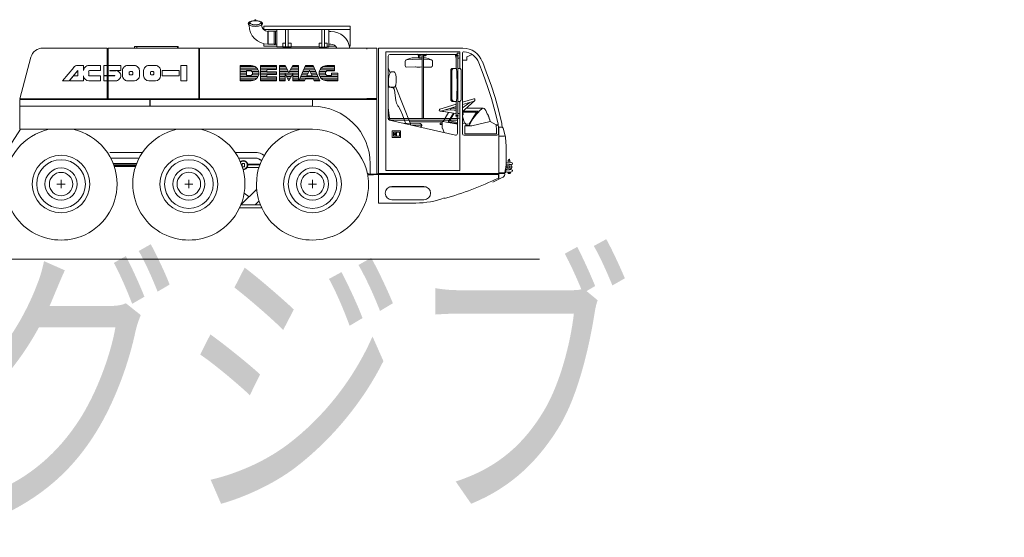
# Model space of a CAD drawing. Extents: x 34350 to 201729, y 12094 to 164960.
# Tile 59 of 70: x 189786 to 201729, y 12605 to 18887. Entities that reach past the tile are written whole.
import ezdxf
from ezdxf.enums import TextEntityAlignment as Align

# ---------------------------------------------------------------- set-up
doc = ezdxf.new("R2010")
doc.units = 0
doc.header["$LTSCALE"] = 150
doc.header["$MEASUREMENT"] = 0
doc.layers.add('11', color=251, linetype='Continuous')
doc.layers.add('5', color=94, linetype='Continuous')
doc.styles.get("Standard").update_dxf_attribs({"font": 'txt', "bigfont": 'bigfont'})

msp = doc.modelspace()

# ---------------------------------------------------------------- linework, layer by layer
at = {"layer": '11', "color": 251, "linetype": 'Continuous', "lineweight": 9}
for p, q in [((192640, 18885), (192640, 18882)), ((192640, 18882), (192640, 18871)), ((192640, 18871), (192650, 18871)), ((192648, 18887), (192642, 18887)), ((192650, 18871), (192650, 18885)), ((192568, 18820), (192568, 18847)), ((192721, 18847), (192721, 18820)), ((192893, 18768), (192741, 18768)), ((193796, 18809), (192746, 18809)), ((192746, 18809), (192746, 18766)), ((193796, 18766), (192746, 18766)), ((192871, 18749), (192891, 18749)), ((192871, 18585), (192871, 18749)), ((192891, 18749), (192891, 18585)), ((192905, 18557), (192905, 18768)), ((193012, 18768), (193012, 18554)), ((193042, 18554), (193042, 18768)), ((193452, 18768), (193452, 18554)), ((193482, 18554), (193482, 18768)), ((193535, 18768), (193535, 18557)), ((193796, 18567), (193796, 18809)), ((192797, 18743), (192800, 18746)), ((192797, 18743), (192797, 18591)), ((192800, 18746), (192905, 18746)), ((192800, 18746), (192800, 18588)), ((192905, 18746), (192905, 18588)), ((193562, 18743), (193535, 18743)), ((190848, 18542), (190068, 18542)), ((190848, 17927), (190848, 18542)), ((191958, 18542), (190858, 18542)), ((190858, 18542), (190858, 17927)), ((191178, 18542), (191178, 18562)), ((191178, 18562), (191700, 18562)), ((191208, 18542), (191208, 18562)), ((191700, 18562), (191700, 18542)), ((191700, 18562), (191700, 18542)), ((191708, 18562), (191700, 18562)), ((191708, 18542), (191708, 18562)), ((191708, 18542), (191708, 18542)), ((191771, 18542), (191708, 18542)), ((191958, 17927), (191958, 18542)), ((193998, 18542), (191968, 18542)), ((191968, 18542), (191968, 17927)), ((192746, 18597), (192746, 18567)), ((192746, 18567), (192905, 18567)), ((192800, 18588), (192797, 18591)), ((192905, 18588), (192800, 18588)), ((192891, 18585), (192871, 18585)), ((193417, 18557), (192905, 18557)), ((193012, 18601), (192977, 18601)), ((192977, 18601), (192977, 18554)), ((192977, 18554), (193012, 18554)), ((192990, 18554), (192987, 18554)), ((192987, 18554), (192987, 18542)), ((192990, 18542), (192990, 18554)), ((193012, 18554), (193042, 18554)), ((193077, 18601), (193042, 18601)), ((193042, 18554), (193077, 18554)), ((193067, 18554), (193064, 18554)), ((193064, 18554), (193064, 18542)), ((193067, 18542), (193067, 18554)), ((193077, 18554), (193077, 18601)), ((193452, 18601), (193417, 18601)), ((193417, 18601), (193417, 18554)), ((193417, 18554), (193452, 18554)), ((193430, 18554), (193427, 18554)), ((193427, 18554), (193427, 18542)), ((193430, 18542), (193430, 18554)), ((193452, 18554), (193482, 18554)), ((193517, 18601), (193482, 18601)), ((193482, 18554), (193517, 18554)), ((193507, 18554), (193504, 18554)), ((193504, 18554), (193504, 18542)), ((193507, 18542), (193507, 18554)), ((193517, 18554), (193517, 18601)), ((193535, 18557), (193517, 18557)), ((193535, 18591), (193562, 18591)), ((193535, 18567), (193618, 18567)), ((193796, 18568), (193784, 18568)), ((193785, 18567), (193796, 18567)), ((193998, 18530), (193998, 18542)), ((193998, 18540), (194118, 18540)), ((194118, 18540), (194118, 17929)), ((195163, 18542), (194138, 18542)), ((194138, 18542), (194138, 17007)), ((194169, 18542), (194157, 18542)), ((195003, 18542), (195073, 18542)), ((189923, 18431), (189788, 17927)), ((195126, 18496), (194226, 18496)), ((194226, 18496), (194226, 17057)), ((194256, 17687), (194256, 18446)), ((194276, 18466), (195076, 18466)), ((194473, 18399), (194514, 18416)), ((194628, 18408), (194481, 18401)), ((194548, 18423), (194628, 18423)), ((194617, 18460), (194617, 18462)), ((194623, 18423), (194623, 18448)), ((194666, 18446), (194626, 18450)), ((194666, 18423), (194628, 18423)), ((194666, 18406), (194628, 18408)), ((194633, 18448), (194633, 18426)), ((194643, 18448), (194643, 18466)), ((194686, 18466), (194666, 18466)), ((194666, 18466), (194666, 17687)), ((194686, 18452), (194686, 18466)), ((194686, 18439), (194686, 18452)), ((194710, 18450), (194686, 18448)), ((194686, 18433), (194686, 18439)), ((194686, 18301), (194686, 18433)), ((194708, 18423), (194686, 18423)), ((194775, 18401), (194686, 18405)), ((194693, 18448), (194693, 18466)), ((194719, 18462), (194719, 18460)), ((194783, 18399), (194742, 18416)), ((195067, 18466), (195080, 18419)), ((195080, 18419), (195082, 18419)), ((195091, 18455), (195081, 18455)), ((195081, 18445), (195084, 18445)), ((195082, 18296), (195082, 18440)), ((195091, 18475), (195091, 18455)), ((195101, 18455), (195091, 18455)), ((195114, 18480), (195096, 18480)), ((195099, 18445), (195101, 18445)), ((195100, 18440), (195100, 17732)), ((195100, 18420), (195114, 18420)), ((195126, 18296), (195126, 18496)), ((195126, 18450), (195126, 18467)), ((195126, 18432), (195126, 18450)), ((195156, 17505), (195156, 18477)), ((195156, 18395), (195204, 18395)), ((195208, 18399), (195208, 18433)), ((195210, 18435), (195273, 18465)), ((190441, 18308), (190305, 18145)), ((190561, 18330), (190488, 18330)), ((190561, 18269), (190561, 18330)), ((190767, 18330), (190623, 18330)), ((190767, 18269), (190767, 18330)), ((191013, 18330), (190808, 18330)), ((190808, 18330), (190808, 18208)), ((191013, 18271), (191013, 18330)), ((191177, 18330), (191095, 18330)), ((191433, 18330), (191351, 18330)), ((191813, 18330), (191741, 18330)), ((191741, 18330), (191741, 18146)), ((191813, 18146), (191813, 18330)), ((192460, 18145), (192460, 18330)), ((192460, 18330), (192595, 18330)), ((192708, 18145), (192708, 18330)), ((192708, 18330), (192901, 18330)), ((192901, 18284), (192784, 18284)), ((192784, 18284), (192784, 18255)), ((192901, 18330), (192901, 18284)), ((193006, 18330), (192939, 18330)), ((192939, 18330), (192939, 18145)), ((193052, 18246), (193006, 18330)), ((193099, 18330), (193052, 18246)), ((193166, 18330), (193099, 18330)), ((193166, 18145), (193166, 18330)), ((193254, 18330), (193174, 18145)), ((193346, 18330), (193254, 18330)), ((193426, 18145), (193346, 18330)), ((193510, 18330), (193603, 18330)), ((193603, 18330), (193603, 18267)), ((194280, 18243), (194256, 18302)), ((194461, 18381), (194461, 18330)), ((194479, 18310), (194585, 18313)), ((194686, 18312), (194777, 18311)), ((194686, 17687), (194686, 18301)), ((194795, 18331), (194795, 18380)), ((195053, 18296), (195035, 18296)), ((195082, 18296), (195053, 18296)), ((195124, 18296), (195100, 18296)), ((195356, 18363), (195407, 18226)), ((195450, 18242), (195398, 18378)), ((190385, 18145), (190490, 18270)), ((190440, 18207), (190395, 18153)), ((190395, 18153), (190399, 18145)), ((190490, 18207), (190440, 18207)), ((190490, 18270), (190490, 18207)), ((190561, 18145), (190561, 18207)), ((190623, 18217), (190623, 18258)), ((190633, 18269), (190767, 18269)), ((190767, 18207), (190633, 18207)), ((190767, 18145), (190767, 18207)), ((190808, 18208), (190940, 18208)), ((190941, 18206), (190808, 18206)), ((190808, 18206), (190808, 18145)), ((190880, 18268), (190880, 18271)), ((190880, 18271), (191013, 18271)), ((190951, 18268), (190880, 18268)), ((190880, 18206), (190940, 18206)), ((190941, 18208), (190881, 18208)), ((191034, 18269), (191034, 18207)), ((191116, 18248), (191116, 18227)), ((191147, 18258), (191126, 18258)), ((191126, 18217), (191147, 18217)), ((191157, 18227), (191157, 18248)), ((191239, 18207), (191239, 18269)), ((191290, 18269), (191290, 18207)), ((191372, 18248), (191372, 18227)), ((191402, 18258), (191382, 18258)), ((191382, 18217), (191402, 18217)), ((191413, 18227), (191413, 18248)), ((191495, 18207), (191495, 18269)), ((191721, 18269), (191515, 18269)), ((191515, 18269), (191515, 18207)), ((191515, 18207), (191721, 18207)), ((191721, 18207), (191721, 18269)), ((192536, 18208), (192536, 18267)), ((192536, 18267), (192582, 18267)), ((192582, 18208), (192536, 18208)), ((192784, 18255), (192901, 18255)), ((192901, 18221), (192784, 18221)), ((192784, 18221), (192784, 18192)), ((192784, 18192), (192901, 18192)), ((192901, 18255), (192901, 18221)), ((192901, 18192), (192901, 18145)), ((193006, 18145), (193006, 18229)), ((193006, 18229), (193052, 18145)), ((193052, 18145), (193099, 18229)), ((193099, 18229), (193099, 18145)), ((193241, 18145), (193253, 18171)), ((193253, 18171), (193347, 18171)), ((193300, 18271), (193269, 18204)), ((193269, 18204), (193332, 18204)), ((193332, 18204), (193300, 18271)), ((193347, 18171), (193359, 18145)), ((193569, 18267), (193523, 18267)), ((193523, 18208), (193569, 18208)), ((193603, 18267), (193569, 18267)), ((193569, 18208), (193569, 18238)), ((193569, 18238), (193645, 18238)), ((193645, 18238), (193645, 18145)), ((194258, 18120), (194261, 18176)), ((194295, 18255), (194326, 18254)), ((194353, 18172), (194351, 18116)), ((195014, 18266), (195014, 17926)), ((195028, 18266), (195028, 17926)), ((195141, 17926), (195141, 18266)), ((195407, 18226), (195460, 18077)), ((195503, 18092), (195450, 18242)), ((190305, 18145), (190385, 18145)), ((190399, 18145), (190561, 18145)), ((190623, 18145), (190767, 18145)), ((190808, 18145), (190951, 18145)), ((191095, 18145), (191177, 18145)), ((191351, 18145), (191433, 18145)), ((191741, 18146), (191813, 18146)), ((192595, 18145), (192460, 18145)), ((192901, 18145), (192708, 18145)), ((192939, 18145), (193006, 18145)), ((193099, 18145), (193166, 18145)), ((193174, 18145), (193241, 18145)), ((193359, 18145), (193426, 18145)), ((193645, 18145), (193510, 18145)), ((194257, 18067), (194293, 18065)), ((194287, 18068), (194276, 18069)), ((194329, 18067), (194287, 18068)), ((194529, 17609), (194344, 18081)), ((195460, 18077), (195510, 17929)), ((195553, 17942), (195503, 18092)), ((189788, 17927), (190848, 17927)), ((189788, 17557), (189788, 17917)), ((189788, 17917), (193988, 17917)), ((191365, 17917), (189788, 17917)), ((189788, 17917), (189788, 17837)), ((190858, 17927), (191958, 17927)), ((191021, 17917), (190978, 17917)), ((191018, 17917), (191078, 17917)), ((191178, 17917), (191078, 17917)), ((191098, 17927), (191098, 17927)), ((191098, 17927), (191148, 17927)), ((191157, 17927), (191148, 17927)), ((191148, 17927), (191148, 17927)), ((191157, 17927), (191157, 17927)), ((191178, 17917), (191243, 17917)), ((191700, 17917), (191178, 17917)), ((191393, 17917), (191243, 17917)), ((191365, 17837), (191365, 17917)), ((191368, 17917), (191368, 17837)), ((191368, 17837), (191368, 17917)), ((191368, 17917), (193336, 17917)), ((191393, 17917), (191483, 17917)), ((191429, 17917), (191429, 17917)), ((191467, 17917), (191467, 17917)), ((191633, 17917), (191483, 17917)), ((191510, 17927), (191510, 17917)), ((191633, 17917), (191873, 17917)), ((191700, 17917), (191708, 17917)), ((191809, 17926), (191809, 17926)), ((191833, 17917), (191873, 17917)), ((191968, 17927), (193998, 17927)), ((193336, 17917), (193336, 17837)), ((193338, 17837), (193338, 17917)), ((193338, 17917), (194118, 17917)), ((194118, 17929), (193998, 17929)), ((193998, 17927), (193998, 17929)), ((194118, 17917), (194118, 17012)), ((194331, 18031), (194349, 17906)), ((195156, 17886), (195293, 17927)), ((195305, 17921), (195307, 17916)), ((195307, 17916), (195307, 17915)), ((195510, 17929), (195550, 17781)), ((195594, 17792), (195553, 17942)), ((189788, 17837), (191365, 17837)), ((193336, 17837), (191368, 17837)), ((194263, 17752), (194256, 17823)), ((194373, 17843), (194381, 17832)), ((194381, 17832), (194409, 17781)), ((195082, 17863), (194882, 17802)), ((194893, 17775), (195082, 17833)), ((195014, 17804), (195006, 17789)), ((195082, 17813), (195031, 17813)), ((195035, 17896), (195053, 17896)), ((195053, 17896), (195082, 17896)), ((195082, 17732), (195082, 17896)), ((195100, 17896), (195124, 17896)), ((195126, 17057), (195126, 17896)), ((195298, 17899), (195156, 17856)), ((195156, 17818), (195244, 17883)), ((195269, 17875), (195176, 17788)), ((195409, 17813), (195203, 17813)), ((195281, 17884), (195257, 17863)), ((195303, 17902), (195269, 17875)), ((194118, 17722), (194122, 17722)), ((195096, 17687), (194256, 17687)), ((194274, 17667), (194263, 17752)), ((194409, 17781), (194431, 17731)), ((194431, 17731), (194467, 17630)), ((194875, 17789), (194876, 17785)), ((194876, 17785), (194877, 17784)), ((194888, 17775), (194931, 17771)), ((194916, 17772), (194947, 17769)), ((194989, 17762), (194921, 17651)), ((194931, 17771), (195069, 17749)), ((195057, 17787), (194947, 17792)), ((194982, 17648), (195046, 17753)), ((195056, 17751), (195000, 17658)), ((195082, 17790), (195078, 17789)), ((195081, 17725), (195084, 17725)), ((195091, 17715), (195081, 17715)), ((195091, 17695), (195091, 17715)), ((195101, 17715), (195091, 17715)), ((195096, 17690), (195096, 17506)), ((195114, 17690), (195096, 17690)), ((195099, 17725), (195101, 17725)), ((195100, 17750), (195114, 17750)), ((195126, 17737), (195126, 17720)), ((195126, 17720), (195126, 17702)), ((195164, 17732), (195156, 17730)), ((195183, 17630), (195156, 17716)), ((195327, 17766), (195161, 17766)), ((195162, 17763), (195166, 17735)), ((195166, 17778), (195346, 17778)), ((195176, 17788), (195167, 17779)), ((195237, 17617), (195327, 17766)), ((195346, 17778), (195311, 17720)), ((195334, 17758), (195328, 17749)), ((195461, 17740), (195471, 17723)), ((195470, 17722), (195469, 17722)), ((195469, 17722), (195471, 17716)), ((195471, 17716), (195481, 17699)), ((195480, 17698), (195478, 17698)), ((195478, 17698), (195481, 17692)), ((195481, 17692), (195489, 17675)), ((195550, 17781), (195588, 17624)), ((195633, 17627), (195594, 17792)), ((189526, 17142), (189798, 17557)), ((193338, 17557), (189788, 17557)), ((194118, 17608), (194118, 17608)), ((194118, 17588), (194118, 17588)), ((194118, 17568), (194118, 17568)), ((195072, 17486), (194272, 17667)), ((194274, 17667), (195096, 17667)), ((194438, 17630), (194642, 17625)), ((194514, 17647), (194912, 17647)), ((194662, 17605), (194548, 17605)), ((194662, 17604), (194654, 17591)), ((194662, 17605), (194662, 17604)), ((194887, 17618), (194887, 17626)), ((194892, 17631), (194912, 17631)), ((194912, 17613), (194892, 17613)), ((194912, 17571), (194912, 17646)), ((194936, 17517), (194913, 17569)), ((194918, 17651), (195096, 17620)), ((195096, 17628), (194982, 17648)), ((195000, 17658), (195096, 17641)), ((195186, 17631), (195156, 17622)), ((195184, 17501), (195184, 17592)), ((195189, 17597), (195269, 17597)), ((195202, 17597), (195192, 17627)), ((195193, 17624), (195237, 17617)), ((195241, 17603), (195197, 17611)), ((195200, 17602), (195233, 17597)), ((195269, 17597), (195491, 17650)), ((195488, 17674), (195487, 17674)), ((195491, 17650), (195566, 17612)), ((195566, 17612), (195571, 17548)), ((195590, 17612), (195566, 17610)), ((195566, 17606), (195591, 17608)), ((195593, 17586), (195593, 17505)), ((195598, 17029), (195598, 17574)), ((195606, 17582), (195632, 17582)), ((195638, 17581), (195638, 17586)), ((195649, 17569), (195675, 17476)), ((194306, 17457), (194306, 17537)), ((194306, 17537), (194406, 17537)), ((194406, 17457), (194306, 17457)), ((194321, 17472), (194321, 17522)), ((194321, 17522), (194391, 17522)), ((194391, 17472), (194321, 17472)), ((194337, 17500), (194339, 17501)), ((194338, 17499), (194337, 17500)), ((194337, 17494), (194337, 17495)), ((194337, 17495), (194337, 17495)), ((194337, 17495), (194338, 17495)), ((194337, 17493), (194337, 17494)), ((194338, 17492), (194337, 17493)), ((194338, 17502), (194339, 17503)), ((194339, 17501), (194338, 17502)), ((194338, 17498), (194338, 17499)), ((194338, 17497), (194338, 17498)), ((194338, 17498), (194338, 17498)), ((194338, 17496), (194338, 17497)), ((194338, 17495), (194338, 17496)), ((194340, 17492), (194338, 17492)), ((194339, 17503), (194340, 17503)), ((194340, 17503), (194340, 17502)), ((194340, 17502), (194341, 17502)), ((194341, 17502), (194340, 17501)), ((194340, 17501), (194340, 17499)), ((194340, 17499), (194340, 17498)), ((194340, 17498), (194340, 17497)), ((194340, 17497), (194340, 17497)), ((194340, 17497), (194340, 17496)), ((194340, 17496), (194340, 17495)), ((194340, 17495), (194341, 17495)), ((194341, 17493), (194340, 17492)), ((194341, 17495), (194341, 17494)), ((194341, 17494), (194341, 17493)), ((194356, 17522), (194356, 17472)), ((194391, 17522), (194391, 17472)), ((194406, 17537), (194406, 17457)), ((195573, 17485), (195176, 17485)), ((195571, 17501), (195184, 17501)), ((195571, 17548), (195571, 17501)), ((195598, 17472), (195668, 17472)), ((195678, 17458), (195688, 17352)), ((191280, 17277), (190878, 17277)), ((191236, 17207), (190889, 17207)), ((192645, 17277), (192395, 17277)), ((192645, 17277), (192395, 17277)), ((192645, 17207), (192439, 17207)), ((192645, 17207), (192439, 17207)), ((192598, 17207), (192558, 17207)), ((191208, 17142), (190918, 17142)), ((190924, 17127), (191201, 17127)), ((190924, 17127), (191201, 17127)), ((191195, 17113), (190929, 17113)), ((191195, 17113), (190929, 17113)), ((190931, 17107), (191192, 17107)), ((191204, 17138), (191206, 17138)), ((192461, 17163), (192465, 17166)), ((192498, 17143), (192483, 17142)), ((192483, 17142), (192483, 17103)), ((192483, 17102), (192498, 17101)), ((192513, 17142), (192498, 17143)), ((192498, 17101), (192513, 17102)), ((192513, 17102), (192513, 17142)), ((192689, 17092), (192544, 17092)), ((192705, 17135), (192551, 17135)), ((192552, 17127), (192702, 17127)), ((192552, 17127), (192702, 17127)), ((192689, 17092), (192678, 17092)), ((194038, 17012), (194038, 17137)), ((195686, 17157), (195753, 17152)), ((195705, 17085), (195705, 17114)), ((195712, 17163), (195712, 17183)), ((195732, 17183), (195732, 17163)), ((195753, 17129), (195735, 17128)), ((195740, 17128), (195740, 17125)), ((195762, 17142), (195762, 17139)), ((194007, 17004), (194078, 17004)), ((194083, 17012), (194028, 17012)), ((194118, 17012), (194038, 17012)), ((194078, 17004), (194078, 17012)), ((194078, 17007), (194078, 17012)), ((194118, 17007), (194078, 17007)), ((194138, 17016), (194118, 17016)), ((194138, 17007), (194118, 17007)), ((194138, 17022), (194138, 16662)), ((195593, 17022), (194138, 17022)), ((194138, 17007), (195598, 17007)), ((194226, 17057), (195126, 17057)), ((195593, 16964), (195593, 17022)), ((195598, 17039), (195598, 17032)), ((195669, 17029), (195598, 17029)), ((195598, 16950), (195598, 17021)), ((195598, 17021), (195670, 17021)), ((195640, 16970), (195598, 16950)), ((195665, 17025), (195665, 17027)), ((195668, 17022), (195666, 17023)), ((195667, 17029), (195670, 17029)), ((195667, 17023), (195668, 17022)), ((195670, 17019), (195669, 17008)), ((195676, 17056), (195672, 17032)), ((195673, 17038), (195683, 17038)), ((195673, 17031), (195682, 17031)), ((195683, 17056), (195676, 17056)), ((195683, 17064), (195677, 17064)), ((195682, 17031), (195683, 17031)), ((195684, 17034), (195684, 17060)), ((195684, 17036), (195753, 17042)), ((195705, 17030), (195705, 17038)), ((195712, 17020), (195705, 17030)), ((195740, 17030), (195705, 17030)), ((195732, 17020), (195712, 17020)), ((195753, 17065), (195725, 17067)), ((195740, 17030), (195732, 17020)), ((195740, 17074), (195740, 17066)), ((195740, 17041), (195740, 17030)), ((195762, 17052), (195762, 17055)), ((190238, 16892), (190338, 16892)), ((190288, 16942), (190288, 16842)), ((191788, 16892), (191888, 16892)), ((191838, 16942), (191838, 16842)), ((193288, 16892), (193388, 16892)), ((193338, 16942), (193338, 16842)), ((194717, 16857), (194272, 16857)), ((194690, 16862), (194300, 16862)), ((195598, 16950), (195523, 16915)), ((192478, 16646), (192662, 16830)), ((192570, 16738), (192507, 16783)), ((192723, 16605), (192450, 16605)), ((192465, 16640), (192707, 16640)), ((192474, 16660), (192485, 16653)), ((192484, 16640), (192478, 16646)), ((192641, 16640), (192484, 16640)), ((192689, 16688), (192641, 16640)), ((194138, 16662), (194592, 16662)), ((194300, 16702), (194690, 16702)), ((196090, 15980), (178429, 15980))]:
    msp.add_line(p, q, dxfattribs=at)
for points in [[(192559, 18840), (192560, 18845), (192562, 18849), (192567, 18854), (192575, 18859), (192584, 18863), (192595, 18867), (192607, 18870), (192619, 18872), (192632, 18873), (192645, 18873)], [(192645, 18873), (192635, 18873), (192625, 18872), (192615, 18871), (192605, 18869), (192596, 18866), (192589, 18863), (192584, 18860), (192580, 18857), (192577, 18853), (192577, 18850)], [(192713, 18850), (192712, 18853), (192710, 18857), (192706, 18860), (192700, 18863), (192693, 18866), (192684, 18869), (192675, 18871), (192665, 18872), (192654, 18873), (192645, 18873)], [(192645, 18873), (192657, 18873), (192670, 18872), (192683, 18870), (192695, 18867), (192705, 18863), (192715, 18859), (192722, 18854), (192727, 18849), (192730, 18845), (192731, 18840)], [(192645, 18806), (192632, 18807), (192619, 18808), (192607, 18810), (192595, 18813), (192584, 18816), (192575, 18820), (192567, 18825), (192562, 18830), (192560, 18835), (192559, 18840)], [(192577, 18850), (192577, 18846), (192580, 18842), (192584, 18839), (192589, 18835), (192596, 18832), (192605, 18829), (192615, 18827), (192625, 18826), (192635, 18825), (192645, 18825)], [(192645, 18825), (192654, 18825), (192665, 18826), (192675, 18827), (192684, 18829), (192693, 18832), (192700, 18835), (192706, 18839), (192710, 18842), (192712, 18846), (192713, 18850)], [(192731, 18840), (192730, 18835), (192727, 18830), (192722, 18825), (192715, 18820), (192705, 18816), (192695, 18813), (192683, 18810), (192670, 18808), (192657, 18807), (192645, 18806)], [(194633, 18449), (194633, 18449), (194633, 18449), (194633, 18449), (194633, 18449), (194633, 18448), (194633, 18448), (194633, 18448), (194633, 18448), (194633, 18448), (194633, 18448)], [(194795, 18380), (194795, 18383), (194794, 18386), (194793, 18389), (194791, 18392), (194789, 18395), (194786, 18397), (194784, 18399), (194781, 18400), (194778, 18400), (194775, 18401)], [(195035, 18296), (195032, 18295), (195029, 18294), (195025, 18293), (195022, 18290), (195020, 18287), (195017, 18283), (195016, 18279), (195014, 18275), (195014, 18270), (195014, 18266)], [(195053, 18296), (195049, 18295), (195045, 18294), (195042, 18293), (195038, 18290), (195035, 18287), (195032, 18283), (195030, 18279), (195029, 18275), (195028, 18270), (195028, 18266)], [(195141, 18266), (195141, 18270), (195140, 18275), (195139, 18279), (195138, 18283), (195136, 18287), (195134, 18290), (195132, 18293), (195129, 18294), (195127, 18295), (195124, 18296)], [(190881, 18208), (190881, 18208), (190881, 18208), (190880, 18208), (190880, 18208), (190880, 18208), (190880, 18208), (190880, 18207), (190880, 18207), (190880, 18207), (190880, 18207)], [(190880, 18207), (190880, 18206)], [(190940, 18208), (190940, 18208), (190940, 18208), (190940, 18208), (190941, 18208), (190941, 18208), (190941, 18208), (190941, 18207), (190941, 18207), (190941, 18207), (190941, 18207)], [(190940, 18206), (190940, 18206), (190940, 18206), (190941, 18206), (190941, 18206), (190941, 18206), (190941, 18206), (190941, 18206), (190941, 18207), (190941, 18207), (190941, 18207)], [(190941, 18207), (190941, 18208)], [(190941, 18207), (190941, 18206)], [(194261, 18176), (194262, 18188), (194264, 18200), (194267, 18212), (194271, 18223), (194274, 18233), (194278, 18241), (194283, 18248), (194287, 18252), (194291, 18255), (194295, 18255)], [(194326, 18254), (194330, 18253), (194334, 18250), (194338, 18245), (194341, 18238), (194345, 18230), (194348, 18219), (194350, 18208), (194352, 18196), (194353, 18184), (194353, 18172)], [(194256, 18067), (194257, 18067)], [(194276, 18069), (194273, 18070), (194270, 18071), (194268, 18074), (194265, 18079), (194263, 18084), (194261, 18091), (194259, 18098), (194259, 18105), (194258, 18113), (194258, 18120)], [(194351, 18116), (194350, 18108), (194349, 18101), (194348, 18094), (194346, 18087), (194343, 18081), (194341, 18075), (194338, 18071), (194335, 18069), (194331, 18067), (194329, 18067)], [(195014, 17926), (195014, 17921), (195014, 17917), (195016, 17913), (195017, 17908), (195020, 17905), (195022, 17901), (195025, 17899), (195029, 17897), (195032, 17896), (195035, 17896)], [(195028, 17926), (195028, 17921), (195029, 17917), (195030, 17913), (195032, 17908), (195035, 17905), (195038, 17901), (195042, 17899), (195045, 17897), (195049, 17896), (195053, 17896)], [(195124, 17896), (195127, 17896), (195129, 17897), (195132, 17899), (195134, 17901), (195136, 17905), (195138, 17908), (195139, 17913), (195140, 17917), (195141, 17921), (195141, 17926)], [(195078, 17789), (195076, 17788), (195074, 17788), (195072, 17788), (195070, 17787), (195068, 17787), (195066, 17787), (195064, 17787), (195062, 17787), (195059, 17787), (195057, 17787)], [(195688, 17352), (195688, 17339), (195688, 17325), (195688, 17310), (195688, 17296), (195688, 17282), (195688, 17268), (195688, 17253), (195688, 17239), (195688, 17224), (195688, 17209)], [(192754, 17239), (192752, 17239), (192750, 17241), (192748, 17242), (192745, 17243), (192742, 17245), (192739, 17247), (192735, 17249), (192731, 17251), (192726, 17254), (192720, 17258)], [(192754, 17239), (192752, 17239), (192750, 17241), (192748, 17242), (192745, 17243), (192742, 17245), (192739, 17247), (192735, 17249), (192731, 17251), (192726, 17254), (192720, 17258)], [(192723, 17177), (192720, 17178), (192717, 17180), (192713, 17182), (192710, 17183), (192706, 17185), (192702, 17187), (192698, 17189), (192694, 17192), (192690, 17194), (192686, 17197)], [(192723, 17177), (192720, 17178), (192717, 17180), (192713, 17182), (192710, 17183), (192706, 17185), (192702, 17187), (192698, 17189), (192694, 17192), (192690, 17194), (192686, 17197)], [(195709, 17134), (195707, 17135), (195704, 17135), (195702, 17134), (195699, 17134), (195697, 17134), (195694, 17133), (195691, 17132), (195689, 17131), (195687, 17130), (195684, 17128)], [(195709, 17114), (195706, 17114), (195702, 17114), (195698, 17113), (195695, 17112), (195692, 17110), (195689, 17108), (195687, 17106), (195686, 17104), (195685, 17102), (195684, 17100)], [(195684, 17100), (195685, 17097), (195686, 17095), (195687, 17093), (195689, 17091), (195692, 17089), (195695, 17088), (195698, 17086), (195702, 17085), (195706, 17085), (195709, 17085)], [(195754, 17100), (195754, 17105), (195752, 17110), (195750, 17115), (195746, 17120), (195741, 17124), (195736, 17128), (195729, 17131), (195723, 17133), (195716, 17134), (195709, 17134)], [(195734, 17100), (195734, 17102), (195733, 17104), (195732, 17106), (195730, 17108), (195727, 17110), (195724, 17112), (195720, 17113), (195717, 17114), (195713, 17114), (195709, 17114)], [(195709, 17065), (195716, 17065), (195723, 17066), (195729, 17068), (195736, 17071), (195741, 17075), (195746, 17079), (195750, 17084), (195752, 17089), (195754, 17095), (195754, 17100)], [(195709, 17085), (195713, 17085), (195717, 17085), (195720, 17086), (195724, 17088), (195727, 17089), (195730, 17091), (195732, 17093), (195733, 17095), (195734, 17097), (195734, 17100)], [(195666, 17023), (195665, 17023), (195665, 17023), (195665, 17024), (195665, 17024), (195665, 17024), (195665, 17024), (195665, 17024), (195665, 17025), (195665, 17025), (195665, 17025)], [(195679, 17074), (195682, 17072), (195685, 17070), (195688, 17068), (195691, 17067), (195694, 17066), (195697, 17065), (195700, 17065), (195703, 17064), (195706, 17064), (195709, 17065)]]:
    msp.add_lwpolyline(points, dxfattribs=at)
for centre, radius in [((194628, 18461), 4.5), ((194707, 18461), 4.5), ((194339, 17497), 11), ((194339, 17497), 9), ((190288, 16892), 350), ((191838, 16892), 350), ((193338, 16892), 350), ((190288, 16892), 295), ((190288, 16892), 195), ((191838, 16892), 295), ((191838, 16892), 195), ((193338, 16892), 295), ((193338, 16892), 195), ((190288, 16892), 142), ((191838, 16892), 143), ((193338, 16892), 142)]:
    msp.add_circle(centre, radius, dxfattribs=at)
for centre, radius, start, end in [((192642, 18885), 2, 89.9563, 180), ((192648, 18885), 2, 0.0655, 90), ((192797, 18820), 229, 180, -90), ((192797, 18820), 76.2, 180, -90), ((193562, 18515), 229, 6.7907, 90), ((190068, 18392), 150, 90.0008, 164.9783), ((191771, 18522), 20, 81.3303, 90), ((193562, 18515), 76.2, 20.7807, 90), ((195163, 18292), 250, 20.2504, 90), ((194276, 18446), 20, 90.0087, 180), ((194481, 18381), 20, 90.0087, 180), ((194548, 18333), 90, 89.9978, 112.6246), ((194627, 18462), 9.99, 153.6279, 180), ((194627, 18460), 10, -179.9979, -95.5971), ((194641, 18448), 18, 170.1475, 180), ((194708, 18333), 90, 67.374, 90), ((194709, 18460), 10, -84.3798, 0), ((194709, 18462), 10, 0.0007, 26.339), ((195076, 18446), 20, 41.4114, 90), ((195081, 18450), 5, 90, 180), ((195081, 18450), 5, -179.9825, -90), ((195091, 18440), 9, 0, 180), ((195096, 18475), 5, 90.0175, 180), ((195101, 18450), 5, -0.0175, 90), ((195101, 18450), 5, -90, 0), ((195114, 18467), 12.5, 0.0035, 90), ((195114, 18432), 12.5, -90, 0), ((195176, 18477), 20, 85.9138, 180), ((195163, 18292), 205, 20.2843, 85.9151), ((195204, 18399), 4.5, -89.9903, 0), ((195211, 18433), 3, 115.0398, 180), ((190488, 18269), 61.6, 90, 140.0113), ((190623, 18269), 61.6, 90, -179.9972), ((191095, 18269), 61.6, 90, -179.9957), ((191177, 18269), 61.6, 0, 90.0078), ((191351, 18269), 61.6, 90, -179.9943), ((191433, 18269), 61.6, 0, 90.0035), ((192595, 18238), 92.4, -90, 90), ((193510, 18238), 92.4, 90, -90), ((194481, 18330), 20, 179.9978, -95.9473), ((194626, 18711), 400, -95.9532, -84.29), ((194775, 18331), 20, -83.639, 0), ((192865, 18096), 2227, -5.1531, 5.1532), ((190623, 18207), 61.6, 180, -90.0028), ((190633, 18258), 10.3, 90, 179.9915), ((190633, 18217), 10.3, 180, -89.9915), ((190951, 18207), 61.6, 0, 90.0071), ((190951, 18207), 61.6, -90, 0.0099), ((191095, 18207), 61.6, 180, -89.9979), ((191126, 18248), 10.3, 90, 179.9957), ((191126, 18227), 10.3, 180, -89.9744), ((191147, 18248), 10.3, 0, 90.017), ((191147, 18227), 10.3, -90, 0.0128), ((191177, 18207), 61.6, -90, -0.0014), ((191351, 18207), 61.6, 180, -90.0007), ((191382, 18248), 10.3, 90, 179.9702), ((191382, 18227), 10.3, 180, -90), ((191402, 18248), 10.3, 0, 90.0256), ((191402, 18227), 10.3, -90, 0.0043), ((191433, 18207), 61.6, -90, -0.0007), ((192582, 18238), 29.4, -90, 90), ((193523, 18238), 29.4, 90, -90), ((194292, 18025), 40, 8.0011, 87.7078), ((195296, 17918), 10, 16.998, 107.0048), ((195295, 17912), 13, -73.0123, 17.0186), ((193338, 17137), 700, 0.0001, 90), ((194497, 17927), 150, -172.0002, -145.9694), ((194885, 17792), 10, 107.002, -163.0022), ((195031, 17793), 20, 89.9948, 148.758), ((195769, 17361), 582, 130.2586, 156.1434), ((195409, 17793), 20, 89.9991, 143.1969), ((195409, 17793), 20, 23.7117, 90), ((194934, 17493), 582, 15.429, 31.9976), ((194276, 17687), 20, -179.9937, -102.7769), ((194889, 17788), 13, -162.9951, -73.0025), ((195066, 17731), 18, 25.2867, 80.9709), ((195081, 17720), 5, 89.9825, 180), ((195081, 17720), 5, 179.9825, -90), ((195091, 17732), 9, 180, 0), ((195096, 17695), 5, 179.9563, -90), ((195101, 17720), 5, 0.0175, 90), ((195101, 17720), 5, -90, 0), ((195114, 17737), 12.5, 0.0035, 90), ((195114, 17702), 12.5, -90, 0), ((195179, 17766), 18, 133.0211, -171.2643), ((195163, 17735), 2.5, -73.0192, 8.7411), ((195470, 17723), 0.999, -90.0867, 32.2103), ((195480, 17699), 0.999, -90.043, 29.7565), ((195488, 17675), 1, -89.9993, 27.5804), ((190288, 16892), 680, 102.0662, 180), ((190288, 16892), 680, 0.002, 77.9358), ((191838, 16892), 680, 102.0665, 180), ((191838, 16892), 680, 0.002, 77.9359), ((193338, 16892), 680, 102.0665, 180), ((193338, 16877), 680, 13.4463, 90), ((194642, 17605), 20, 0.0066, 88.7498), ((194628, 17605), 30, -48.4008, -29.0592), ((194892, 17626), 5, 90.0262, 180), ((194892, 17618), 5, 179.9913, -90), ((194917, 17646), 5, 80.2163, 180), ((194917, 17571), 5, -179.9819, -155.7529), ((195189, 17592), 5, 89.9913, 180), ((195187, 17626), 5, 16.9955, 106.9871), ((195435, 17585), 158, 0.551, 14.3772), ((195606, 17574), 8, 89.9836, 180), ((195632, 17564), 18, 15.5431, 90), ((195462, 17586), 175, 0.0018, 13.3404), ((195076, 17506), 20, -102.7639, 0), ((195176, 17505), 20, -179.9978, -90), ((195573, 17505), 20, -89.9945, 0), ((195579, 17449), 100, 4.9839, 15.5497), ((192645, 17122), 155, 60.9564, 90), ((192645, 17122), 155, 60.9564, 90), ((192645, 17122), 85, 61.1965, 90), ((192645, 17122), 85, 61.2053, 90), ((194688, 17209), 1000, -8.8169, 0.0232), ((192498, 17122), 49.2, 90.0015, 134.7381), ((192498, 17122), 55, 53.3809, 126.6136), ((192498, 17122), 49.2, 0.0009, 90), ((192498, 17122), 49.2, -90.0027, 0), ((192498, 17122), 55, -73.2379, 53.3887), ((195702, 17163), 10, -45.1546, 0), ((195722, 17183), 10, 0, 180), ((195722, 17183), 10, 180, 0), ((195742, 17163), 10, -179.9891, -90), ((195752, 17142), 10, 0.0022, 85.0011), ((195752, 17139), 10, -84.975, 0), ((192498, 17122), 49.4, -96.6856, -90), ((192498, 17122), 55, -94.6616, -73.2376), ((194028, 17042), 30, -166.5532, -90), ((193338, 16892), 680, 0.0003, 11.253), ((193890, 20468), 3895, -74.3847, -64.0822), ((195619, 17015), 50, -65.0021, -7.9998), ((195667, 17027), 2, 90, 180), ((195667, 17019), 3, -7.9791, 65.0063), ((195669, 17032), 3, -90.0002, -8.0407), ((195680, 17060), 4.33, -54.1141, 54.1169), ((195655, 17046), 29, -18.3806, 20.2673), ((195680, 17034), 4.33, -54.0975, 48.7261), ((195752, 17055), 10, -0.0153, 85.0178), ((195752, 17052), 10, -85.012, 0), ((190288, 16892), 680, -179.9982, -69.039), ((190288, 16892), 680, -69.0391, 0), ((191838, 16892), 680, -179.9982, -69.039), ((191838, 16892), 680, -69.0388, 0), ((193338, 16892), 680, -179.9982, -64.5931), ((193338, 16892), 680, -69.0388, 0), ((194300, 16782), 80, 90, -90), ((194690, 16782), 80, -90, 90), ((194592, 17662), 1000, -90.0018, -69.8207)]:
    msp.add_arc(centre, radius, start, end, dxfattribs=at)
at = {"layer": '5', "color": 94, "linetype": 'Continuous', "lineweight": 9}
for p, q in [((192642, 18317), (192460, 18317)), ((192666, 18297), (192460, 18297)), ((192678, 18277), (192460, 18277)), ((192901, 18317), (192708, 18317)), ((192901, 18297), (192708, 18297)), ((192784, 18277), (192708, 18277)), ((193013, 18317), (192939, 18317)), ((193024, 18297), (192939, 18297)), ((193035, 18277), (192939, 18277)), ((193166, 18277), (193069, 18277)), ((193166, 18297), (193080, 18297)), ((193166, 18317), (193091, 18317)), ((193369, 18277), (193231, 18277)), ((193361, 18297), (193240, 18297)), ((193352, 18317), (193248, 18317)), ((193603, 18277), (193426, 18277)), ((193603, 18297), (193439, 18297)), ((193603, 18317), (193462, 18317)), ((192536, 18257), (192460, 18257)), ((192460, 18237), (192536, 18237)), ((192460, 18217), (192536, 18217)), ((192677, 18197), (192460, 18197)), ((192664, 18177), (192460, 18177)), ((192639, 18157), (192460, 18157)), ((192603, 18217), (192685, 18217)), ((192685, 18257), (192604, 18257)), ((192611, 18237), (192687, 18237)), ((192784, 18257), (192708, 18257)), ((192901, 18237), (192708, 18237)), ((192784, 18217), (192708, 18217)), ((192784, 18197), (192708, 18197)), ((192901, 18177), (192708, 18177)), ((192901, 18157), (192708, 18157)), ((193046, 18257), (192939, 18257)), ((193166, 18237), (192939, 18237)), ((193006, 18217), (192939, 18217)), ((193006, 18197), (192939, 18197)), ((193006, 18177), (192939, 18177)), ((193006, 18157), (192939, 18157)), ((193092, 18217), (193013, 18217)), ((193081, 18197), (193024, 18197)), ((193070, 18177), (193035, 18177)), ((193059, 18157), (193046, 18157)), ((193166, 18257), (193058, 18257)), ((193166, 18217), (193099, 18217)), ((193166, 18197), (193099, 18197)), ((193166, 18177), (193099, 18177)), ((193166, 18157), (193099, 18157)), ((193247, 18157), (193179, 18157)), ((193413, 18177), (193188, 18177)), ((193404, 18197), (193196, 18197)), ((193205, 18217), (193275, 18217)), ((193214, 18237), (193284, 18237)), ((193222, 18257), (193293, 18257)), ((193307, 18257), (193378, 18257)), ((193316, 18237), (193387, 18237)), ((193326, 18217), (193395, 18217)), ((193421, 18157), (193354, 18157)), ((193493, 18237), (193418, 18237)), ((193500, 18257), (193420, 18257)), ((193502, 18217), (193420, 18217)), ((193645, 18197), (193427, 18197)), ((193645, 18177), (193441, 18177)), ((193645, 18157), (193466, 18157)), ((193645, 18237), (193569, 18237)), ((193645, 18217), (193569, 18217))]:
    msp.add_line(p, q, dxfattribs=at)

# ---------------------------------------------------------------- texts
at = {"layer": '11', "color": 251, "linetype": 'Continuous', "lineweight": 9, "width": 0.833333}
msp.add_text('ラフイングジブ', height=3000, dxfattribs=at).set_placement((177970, 11950), align=Align.BOTTOM_LEFT)

doc.saveas('drawing.dxf')
